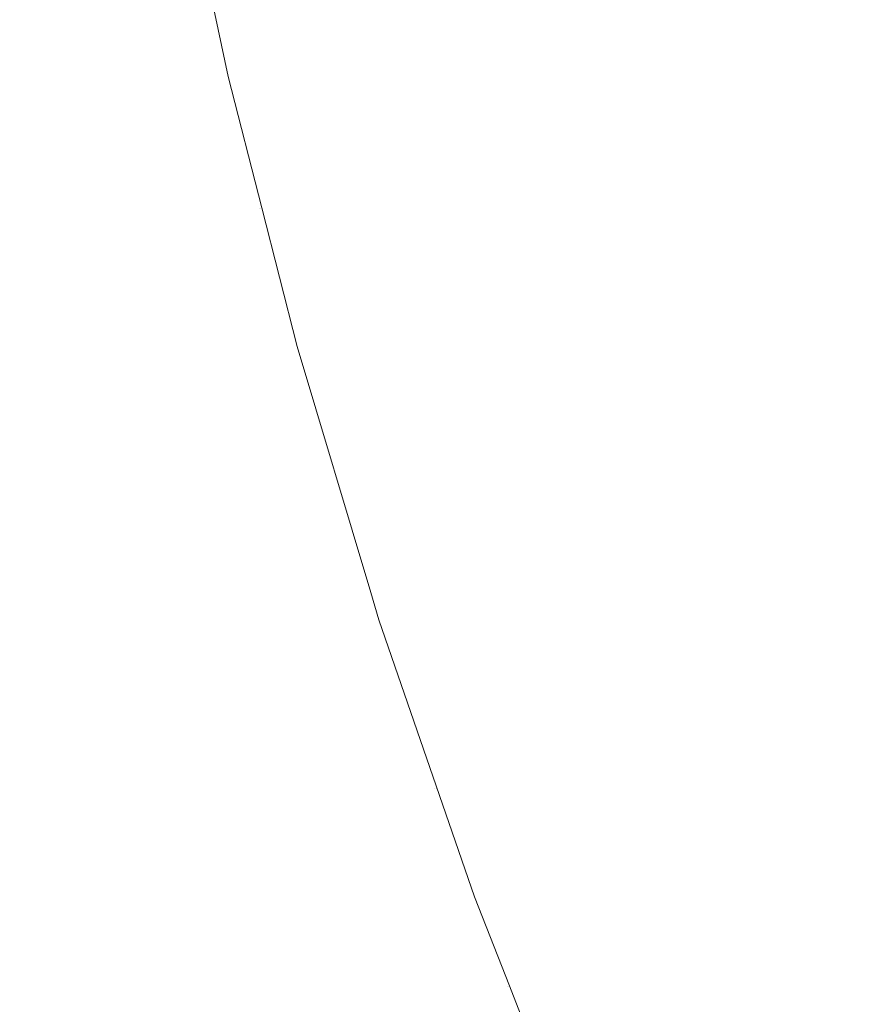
# Model space of a CAD drawing. Header units: centimetres. Extents: x -44.1 to 45.2, y 4.2 to 6.
# Tile 144 of 256: x -14.1029 to -14.087, y 4.6551 to 4.6735. Entities that reach past the tile are written whole.
import ezdxf

# ---------------------------------------------------------------- set-up
doc = ezdxf.new("R2010")
doc.units = ezdxf.units.CM
doc.header["$LTSCALE"] = 2.54
doc.layers.add('Lucido design-1', color=7, linetype='Continuous')

# ---------------------------------------------------------------- blocks, each defined once
blk = doc.blocks.new('Gruppo-4-1')
at = {"color": 7, "linetype": 'Continuous', "lineweight": 9}
blk.add_3dface([(-43.924707, 5.900089, -2312.32217), (-43.924707, 4.300089, -2312.32217), (45.040209, 4.300089, -2312.32217), (45.040209, 5.900089, -2312.32217)], dxfattribs=at)
for points, invisible_edges in [([(-14.102331, 4.676861, -2313.038998), (-14.101596, 4.673351, -2313.038998), (-14.102137, 4.673307, -2313.040809), (-14.102874, 4.676823, -2313.040809)], 15), ([(-14.10185, 4.676894, -2313.03721), (-14.101116, 4.673389, -2313.03721), (-14.101596, 4.673351, -2313.038998), (-14.102331, 4.676861, -2313.038998)], 15), ([(-14.10143, 4.676923, -2313.035444), (-14.100697, 4.673423, -2313.035444), (-14.101116, 4.673389, -2313.03721), (-14.10185, 4.676894, -2313.03721)], 15), ([(-14.101068, 4.676948, -2313.033702), (-14.100335, 4.673451, -2313.033702), (-14.100697, 4.673423, -2313.035444), (-14.10143, 4.676923, -2313.035444)], 15), ([(-14.10076, 4.67697, -2313.031982), (-14.100029, 4.673476, -2313.031982), (-14.100335, 4.673451, -2313.033702), (-14.101068, 4.676948, -2313.033702)], 15), ([(-14.100506, 4.676987, -2313.030287), (-14.099775, 4.673496, -2313.030287), (-14.100029, 4.673476, -2313.031982), (-14.10076, 4.67697, -2313.031982)], 15), ([(-14.100303, 4.677001, -2313.028615), (-14.099573, 4.673512, -2313.028615), (-14.099775, 4.673496, -2313.030287), (-14.100506, 4.676987, -2313.030287)], 15), ([(-14.100149, 4.677012, -2313.026967), (-14.099419, 4.673525, -2313.026967), (-14.099573, 4.673512, -2313.028615), (-14.100303, 4.677001, -2313.028615)], 15), ([(-14.100041, 4.67702, -2313.025344), (-14.099311, 4.673533, -2313.025344), (-14.099419, 4.673525, -2313.026967), (-14.100149, 4.677012, -2313.026967)], 15), ([(-14.099978, 4.677024, -2313.023745), (-14.099248, 4.673538, -2313.023745), (-14.099311, 4.673533, -2313.025344), (-14.100041, 4.67702, -2313.025344)], 15), ([(-14.099949, 4.677027, -2313.02217), (-14.098984, 4.672476, -2313.02217), (-14.099248, 4.673538, -2313.023745), (-14.099978, 4.677024, -2313.023745)], 14), ([(-14.099949, 4.677027, -2312.82217), (-14.098984, 4.672476, -2312.82217), (-14.098984, 4.672476, -2313.02217), (-14.099949, 4.677027, -2313.02217)], 10), ([(-14.099217, 4.673541, -2312.821063), (-14.098984, 4.672476, -2312.82217), (-14.099949, 4.677027, -2312.82217), (-14.099947, 4.677026, -2312.821063)], 13), ([(-14.103482, 4.676781, -2313.042641), (-14.102744, 4.673259, -2313.042641), (-14.103418, 4.673205, -2313.044493), (-14.104157, 4.676734, -2313.044493)], 15), ([(-14.102874, 4.676823, -2313.040809), (-14.102137, 4.673307, -2313.040809), (-14.102744, 4.673259, -2313.042641), (-14.103482, 4.676781, -2313.042641)], 15), ([(-14.088214, 4.670932, -2312.787674), (-14.089034, 4.674355, -2312.787674), (-14.087568, 4.674472, -2312.78536), (-14.086752, 4.671065, -2312.78536)], 15), ([(-14.086752, 4.671065, -2312.78536), (-14.087568, 4.674472, -2312.78536), (-14.085999, 4.674597, -2312.783058), (-14.085187, 4.671207, -2312.783058)], 15), ([(-14.088906, 4.670869, -2312.788833), (-14.089573, 4.670808, -2312.789995), (-14.090397, 4.674246, -2312.789995), (-14.089728, 4.674299, -2312.788833)], 15), ([(-14.089728, 4.674299, -2312.788833), (-14.089034, 4.674355, -2312.787674), (-14.088214, 4.670932, -2312.787674), (-14.088906, 4.670869, -2312.788833)], 15), ([(-14.091422, 4.670641, -2312.793488), (-14.091987, 4.670589, -2312.794654), (-14.092817, 4.674052, -2312.794654), (-14.09225, 4.674098, -2312.793488)], 15), ([(-14.09225, 4.674098, -2312.793488), (-14.091658, 4.674145, -2312.792323), (-14.090831, 4.670694, -2312.792323), (-14.091422, 4.670641, -2312.793488)], 15), ([(-14.090215, 4.67075, -2312.791158), (-14.090831, 4.670694, -2312.792323), (-14.091658, 4.674145, -2312.792323), (-14.09104, 4.674194, -2312.791158)], 15), ([(-14.09104, 4.674194, -2312.791158), (-14.090397, 4.674246, -2312.789995), (-14.089573, 4.670808, -2312.789995), (-14.090215, 4.67075, -2312.791158)], 15), ([(-14.093533, 4.670449, -2312.798154), (-14.093999, 4.670407, -2312.799319), (-14.094834, 4.673891, -2312.799319), (-14.094367, 4.673929, -2312.798154)], 15), ([(-14.094367, 4.673929, -2312.798154), (-14.093876, 4.673968, -2312.796987), (-14.093043, 4.670493, -2312.796987), (-14.093533, 4.670449, -2312.798154)], 15), ([(-14.092528, 4.67054, -2312.795821), (-14.093043, 4.670493, -2312.796987), (-14.093876, 4.673968, -2312.796987), (-14.093359, 4.674009, -2312.795821)], 15), ([(-14.093359, 4.674009, -2312.795821), (-14.092817, 4.674052, -2312.794654), (-14.091987, 4.670589, -2312.794654), (-14.092528, 4.67054, -2312.795821)], 15), ([(-14.09596, 4.670228, -2312.805134), (-14.09628, 4.670199, -2312.806291), (-14.097121, 4.673708, -2312.806291), (-14.0968, 4.673734, -2312.805134)], 15), ([(-14.0968, 4.673734, -2312.805134), (-14.096455, 4.673762, -2312.803974), (-14.095616, 4.67026, -2312.803974), (-14.09596, 4.670228, -2312.805134)], 15), ([(-14.095248, 4.670293, -2312.802812), (-14.095616, 4.67026, -2312.803974), (-14.096455, 4.673762, -2312.803974), (-14.096086, 4.673791, -2312.802812)], 15), ([(-14.096086, 4.673791, -2312.802812), (-14.095693, 4.673823, -2312.801649), (-14.094856, 4.670329, -2312.801649), (-14.095248, 4.670293, -2312.802812)], 15), ([(-14.09444, 4.670367, -2312.800485), (-14.094856, 4.670329, -2312.801649), (-14.095693, 4.673823, -2312.801649), (-14.095276, 4.673856, -2312.800485)], 15), ([(-14.095276, 4.673856, -2312.800485), (-14.094834, 4.673891, -2312.799319), (-14.093999, 4.670407, -2312.799319), (-14.09444, 4.670367, -2312.800485)], 15), ([(-14.099217, 4.673541, -2312.821063), (-14.099186, 4.673543, -2312.81995), (-14.09834, 4.670012, -2312.81995), (-14.098371, 4.67001, -2312.821063)], 15), ([(-14.098984, 4.672476, -2312.82217), (-14.099217, 4.673541, -2312.821063), (-14.098371, 4.67001, -2312.821063)], 11), ([(-14.098289, 4.670017, -2312.818833), (-14.09834, 4.670012, -2312.81995), (-14.099186, 4.673543, -2312.81995), (-14.099135, 4.673547, -2312.818833)], 15), ([(-14.099135, 4.673547, -2312.818833), (-14.099062, 4.673553, -2312.817712), (-14.098216, 4.670024, -2312.817712), (-14.098289, 4.670017, -2312.818833)], 15), ([(-14.098123, 4.670032, -2312.816586), (-14.098216, 4.670024, -2312.817712), (-14.099062, 4.673553, -2312.817712), (-14.098968, 4.673561, -2312.816586)], 15), ([(-14.098968, 4.673561, -2312.816586), (-14.098853, 4.67357, -2312.815456), (-14.098007, 4.670043, -2312.815456), (-14.098123, 4.670032, -2312.816586)], 15), ([(-14.09787, 4.670055, -2312.814322), (-14.098007, 4.670043, -2312.815456), (-14.098853, 4.67357, -2312.815456), (-14.098715, 4.673581, -2312.814322)], 15), ([(-14.098715, 4.673581, -2312.814322), (-14.098556, 4.673594, -2312.813185), (-14.097711, 4.670069, -2312.813185), (-14.09787, 4.670055, -2312.814322)], 15), ([(-14.09753, 4.670086, -2312.812043), (-14.097711, 4.670069, -2312.813185), (-14.098556, 4.673594, -2312.813185), (-14.098374, 4.673608, -2312.812043)], 15), ([(-14.098374, 4.673608, -2312.812043), (-14.098169, 4.673625, -2312.810899), (-14.097326, 4.670104, -2312.810899), (-14.09753, 4.670086, -2312.812043)], 15), ([(-14.097099, 4.670125, -2312.809751), (-14.097326, 4.670104, -2312.810899), (-14.098169, 4.673625, -2312.810899), (-14.097942, 4.673643, -2312.809751)], 15), ([(-14.097942, 4.673643, -2312.809751), (-14.097691, 4.673663, -2312.8086), (-14.096849, 4.670148, -2312.8086), (-14.097099, 4.670125, -2312.809751)], 15), ([(-14.096576, 4.670173, -2312.807447), (-14.096849, 4.670148, -2312.8086), (-14.097691, 4.673663, -2312.8086), (-14.097418, 4.673685, -2312.807447)], 15), ([(-14.097418, 4.673685, -2312.807447), (-14.097121, 4.673708, -2312.806291), (-14.09628, 4.670199, -2312.806291), (-14.096576, 4.670173, -2312.807447)], 15), ([(-14.100743, 4.669794, -2313.038998), (-14.101596, 4.673351, -2313.038998), (-14.101116, 4.673389, -2313.03721), (-14.100265, 4.669838, -2313.03721)], 15), ([(-14.100265, 4.669838, -2313.03721), (-14.101116, 4.673389, -2313.03721), (-14.100697, 4.673423, -2313.035444), (-14.099847, 4.669876, -2313.035444)], 15), ([(-14.099847, 4.669876, -2313.035444), (-14.100697, 4.673423, -2313.035444), (-14.100335, 4.673451, -2313.033702), (-14.099486, 4.669908, -2313.033702)], 15), ([(-14.099486, 4.669908, -2313.033702), (-14.100335, 4.673451, -2313.033702), (-14.100029, 4.673476, -2313.031982), (-14.09918, 4.669936, -2313.031982)], 15), ([(-14.09918, 4.669936, -2313.031982), (-14.100029, 4.673476, -2313.031982), (-14.099775, 4.673496, -2313.030287), (-14.098928, 4.669959, -2313.030287)], 15), ([(-14.098928, 4.669959, -2313.030287), (-14.099775, 4.673496, -2313.030287), (-14.099573, 4.673512, -2313.028615), (-14.098726, 4.669977, -2313.028615)], 15), ([(-14.098726, 4.669977, -2313.028615), (-14.099573, 4.673512, -2313.028615), (-14.099419, 4.673525, -2313.026967), (-14.098572, 4.669991, -2313.026967)], 15), ([(-14.098572, 4.669991, -2313.026967), (-14.099419, 4.673525, -2313.026967), (-14.099311, 4.673533, -2313.025344), (-14.098465, 4.670001, -2313.025344)], 15), ([(-14.098465, 4.670001, -2313.025344), (-14.099311, 4.673533, -2313.025344), (-14.099248, 4.673538, -2313.023745), (-14.098402, 4.670007, -2313.023745)], 15), ([(-14.098402, 4.670007, -2313.023745), (-14.099248, 4.673538, -2313.023745), (-14.098984, 4.672476, -2313.02217)], 11), ([(-14.103303, 4.669562, -2313.046366), (-14.104162, 4.673146, -2313.046366), (-14.103418, 4.673205, -2313.044493), (-14.102561, 4.669629, -2313.044493)], 15), ([(-14.102561, 4.669629, -2313.044493), (-14.103418, 4.673205, -2313.044493), (-14.102744, 4.673259, -2313.042641), (-14.101889, 4.66969, -2313.042641)], 15), ([(-14.101889, 4.66969, -2313.042641), (-14.102744, 4.673259, -2313.042641), (-14.102137, 4.673307, -2313.040809), (-14.101284, 4.669745, -2313.040809)], 15), ([(-14.101284, 4.669745, -2313.040809), (-14.102137, 4.673307, -2313.040809), (-14.101596, 4.673351, -2313.038998), (-14.100743, 4.669794, -2313.038998)], 15), ([(-14.098984, 4.672476, -2313.02217), (-14.098355, 4.670015, -2313.02217), (-14.098402, 4.670007, -2313.023745)], 10), ([(-14.098355, 4.670015, -2313.02217), (-14.098984, 4.672476, -2313.02217), (-14.098984, 4.672476, -2312.82217), (-14.098355, 4.670015, -2312.82217)], 10), ([(-14.098371, 4.67001, -2312.821063), (-14.098355, 4.670015, -2312.82217), (-14.098984, 4.672476, -2312.82217)], 9), ([(-14.086752, 4.671065, -2312.78536), (-14.085818, 4.667614, -2312.78536), (-14.087276, 4.667465, -2312.787674), (-14.088214, 4.670932, -2312.787674)], 15), ([(-14.090215, 4.67075, -2312.791158), (-14.089573, 4.670808, -2312.789995), (-14.088632, 4.667327, -2312.789995), (-14.089272, 4.667262, -2312.791158)], 15), ([(-14.087967, 4.667395, -2312.788833), (-14.088632, 4.667327, -2312.789995), (-14.089573, 4.670808, -2312.789995), (-14.088906, 4.670869, -2312.788833)], 15), ([(-14.088906, 4.670869, -2312.788833), (-14.088214, 4.670932, -2312.787674), (-14.087276, 4.667465, -2312.787674), (-14.087967, 4.667395, -2312.788833)], 15), ([(-14.092528, 4.67054, -2312.795821), (-14.091987, 4.670589, -2312.794654), (-14.091039, 4.667082, -2312.794654), (-14.091578, 4.667027, -2312.795821)], 15), ([(-14.090475, 4.667139, -2312.793488), (-14.091039, 4.667082, -2312.794654), (-14.091987, 4.670589, -2312.794654), (-14.091422, 4.670641, -2312.793488)], 15), ([(-14.091422, 4.670641, -2312.793488), (-14.090831, 4.670694, -2312.792323), (-14.089886, 4.667199, -2312.792323), (-14.090475, 4.667139, -2312.793488)], 15), ([(-14.089272, 4.667262, -2312.791158), (-14.089886, 4.667199, -2312.792323), (-14.090831, 4.670694, -2312.792323), (-14.090215, 4.67075, -2312.791158)], 15), ([(-14.09444, 4.670367, -2312.800485), (-14.093999, 4.670407, -2312.799319), (-14.093044, 4.666877, -2312.799319), (-14.093484, 4.666833, -2312.800485)], 15), ([(-14.09258, 4.666925, -2312.798154), (-14.093044, 4.666877, -2312.799319), (-14.093999, 4.670407, -2312.799319), (-14.093533, 4.670449, -2312.798154)], 15), ([(-14.093533, 4.670449, -2312.798154), (-14.093043, 4.670493, -2312.796987), (-14.092091, 4.666974, -2312.796987), (-14.09258, 4.666925, -2312.798154)], 15), ([(-14.091578, 4.667027, -2312.795821), (-14.092091, 4.666974, -2312.796987), (-14.093043, 4.670493, -2312.796987), (-14.092528, 4.67054, -2312.795821)], 15), ([(-14.095, 4.666678, -2312.805134), (-14.095319, 4.666646, -2312.806291), (-14.09628, 4.670199, -2312.806291), (-14.09596, 4.670228, -2312.805134)], 15), ([(-14.09596, 4.670228, -2312.805134), (-14.095616, 4.67026, -2312.803974), (-14.094657, 4.666713, -2312.803974), (-14.095, 4.666678, -2312.805134)], 15), ([(-14.09429, 4.66675, -2312.802812), (-14.094657, 4.666713, -2312.803974), (-14.095616, 4.67026, -2312.803974), (-14.095248, 4.670293, -2312.802812)], 15), ([(-14.095248, 4.670293, -2312.802812), (-14.094856, 4.670329, -2312.801649), (-14.093899, 4.66679, -2312.801649), (-14.09429, 4.66675, -2312.802812)], 15), ([(-14.093484, 4.666833, -2312.800485), (-14.093899, 4.66679, -2312.801649), (-14.094856, 4.670329, -2312.801649), (-14.09444, 4.670367, -2312.800485)], 15), ([(-14.098123, 4.670032, -2312.816586), (-14.098007, 4.670043, -2312.815456), (-14.097041, 4.66647, -2312.815456), (-14.097156, 4.666458, -2312.816586)], 15), ([(-14.096905, 4.666484, -2312.814322), (-14.097041, 4.66647, -2312.815456), (-14.098007, 4.670043, -2312.815456), (-14.09787, 4.670055, -2312.814322)], 15), ([(-14.09787, 4.670055, -2312.814322), (-14.097711, 4.670069, -2312.813185), (-14.096746, 4.6665, -2312.813185), (-14.096905, 4.666484, -2312.814322)], 15), ([(-14.096565, 4.666519, -2312.812043), (-14.096746, 4.6665, -2312.813185), (-14.097711, 4.670069, -2312.813185), (-14.09753, 4.670086, -2312.812043)], 15), ([(-14.09753, 4.670086, -2312.812043), (-14.097326, 4.670104, -2312.810899), (-14.096362, 4.666539, -2312.810899), (-14.096565, 4.666519, -2312.812043)], 15), ([(-14.096135, 4.666562, -2312.809751), (-14.096362, 4.666539, -2312.810899), (-14.097326, 4.670104, -2312.810899), (-14.097099, 4.670125, -2312.809751)], 15), ([(-14.097099, 4.670125, -2312.809751), (-14.096849, 4.670148, -2312.8086), (-14.095886, 4.666588, -2312.8086), (-14.096135, 4.666562, -2312.809751)], 15), ([(-14.095614, 4.666615, -2312.807447), (-14.095886, 4.666588, -2312.8086), (-14.096849, 4.670148, -2312.8086), (-14.096576, 4.670173, -2312.807447)], 15), ([(-14.096576, 4.670173, -2312.807447), (-14.09628, 4.670199, -2312.806291), (-14.095319, 4.666646, -2312.806291), (-14.095614, 4.666615, -2312.807447)], 15), ([(-14.099847, 4.669876, -2313.035444), (-14.098875, 4.666283, -2313.035444), (-14.099293, 4.666241, -2313.03721), (-14.100265, 4.669838, -2313.03721)], 15), ([(-14.099486, 4.669908, -2313.033702), (-14.098516, 4.66632, -2313.033702), (-14.098875, 4.666283, -2313.035444), (-14.099847, 4.669876, -2313.035444)], 15), ([(-14.09918, 4.669936, -2313.031982), (-14.098211, 4.666351, -2313.031982), (-14.098516, 4.66632, -2313.033702), (-14.099486, 4.669908, -2313.033702)], 15), ([(-14.098928, 4.669959, -2313.030287), (-14.097959, 4.666377, -2313.030287), (-14.098211, 4.666351, -2313.031982), (-14.09918, 4.669936, -2313.031982)], 15), ([(-14.098726, 4.669977, -2313.028615), (-14.097757, 4.666397, -2313.028615), (-14.097959, 4.666377, -2313.030287), (-14.098928, 4.669959, -2313.030287)], 15), ([(-14.098572, 4.669991, -2313.026967), (-14.097604, 4.666413, -2313.026967), (-14.097757, 4.666397, -2313.028615), (-14.098726, 4.669977, -2313.028615)], 15), ([(-14.098465, 4.670001, -2313.025344), (-14.097497, 4.666424, -2313.025344), (-14.097604, 4.666413, -2313.026967), (-14.098572, 4.669991, -2313.026967)], 15), ([(-14.098402, 4.670007, -2313.023745), (-14.097434, 4.66643, -2313.023745), (-14.097497, 4.666424, -2313.025344), (-14.098465, 4.670001, -2313.025344)], 15), ([(-14.098402, 4.670007, -2313.023745), (-14.098355, 4.670015, -2313.02217), (-14.097693, 4.667422, -2313.02217)], 9), ([(-14.097693, 4.667422, -2313.02217), (-14.097434, 4.66643, -2313.023745), (-14.098402, 4.670007, -2313.023745)], 11), ([(-14.097693, 4.667422, -2312.82217), (-14.098355, 4.670015, -2312.82217), (-14.098371, 4.67001, -2312.821063)], 10), ([(-14.098371, 4.67001, -2312.821063), (-14.09834, 4.670012, -2312.81995), (-14.097373, 4.666436, -2312.81995), (-14.097404, 4.666433, -2312.821063)], 15), ([(-14.098371, 4.67001, -2312.821063), (-14.097404, 4.666433, -2312.821063), (-14.097693, 4.667422, -2312.82217)], 11), ([(-14.098355, 4.670015, -2312.82217), (-14.097693, 4.667422, -2312.82217), (-14.097693, 4.667422, -2313.02217), (-14.098355, 4.670015, -2313.02217)], 10), ([(-14.097322, 4.666441, -2312.818833), (-14.097373, 4.666436, -2312.81995), (-14.09834, 4.670012, -2312.81995), (-14.098289, 4.670017, -2312.818833)], 15), ([(-14.098289, 4.670017, -2312.818833), (-14.098216, 4.670024, -2312.817712), (-14.09725, 4.666449, -2312.817712), (-14.097322, 4.666441, -2312.818833)], 15), ([(-14.097156, 4.666458, -2312.816586), (-14.09725, 4.666449, -2312.817712), (-14.098216, 4.670024, -2312.817712), (-14.098123, 4.670032, -2312.816586)], 15), ([(-14.101889, 4.66969, -2313.042641), (-14.100911, 4.666076, -2313.042641), (-14.101582, 4.666007, -2313.044493), (-14.102561, 4.669629, -2313.044493)], 15), ([(-14.101284, 4.669745, -2313.040809), (-14.100308, 4.666137, -2313.040809), (-14.100911, 4.666076, -2313.042641), (-14.101889, 4.66969, -2313.042641)], 15), ([(-14.100743, 4.669794, -2313.038998), (-14.099769, 4.666192, -2313.038998), (-14.100308, 4.666137, -2313.040809), (-14.101284, 4.669745, -2313.040809)], 15), ([(-14.100265, 4.669838, -2313.03721), (-14.099293, 4.666241, -2313.03721), (-14.099769, 4.666192, -2313.038998), (-14.100743, 4.669794, -2313.038998)], 15), ([(-14.103303, 4.669562, -2313.046366), (-14.102321, 4.665932, -2313.046366), (-14.103133, 4.665849, -2313.048259), (-14.104117, 4.669488, -2313.048259)], 15), ([(-14.102561, 4.669629, -2313.044493), (-14.101582, 4.666007, -2313.044493), (-14.102321, 4.665932, -2313.046366), (-14.103303, 4.669562, -2313.046366)], 15), ([(-14.087967, 4.667395, -2312.788833), (-14.087276, 4.667465, -2312.787674), (-14.086217, 4.663955, -2312.787674), (-14.086905, 4.663878, -2312.788833)], 15), ([(-14.085503, 4.664036, -2312.786516), (-14.086217, 4.663955, -2312.787674), (-14.087276, 4.667465, -2312.787674), (-14.085818, 4.667614, -2312.78536)], 15), ([(-14.096341, 4.662809, -2313.023745), (-14.097434, 4.66643, -2313.023745), (-14.097693, 4.667422, -2313.02217), (-14.096311, 4.662814, -2313.02217)], 11), ([(-14.096311, 4.662814, -2313.02217), (-14.097693, 4.667422, -2313.02217), (-14.097693, 4.667422, -2312.82217), (-14.096311, 4.662814, -2312.82217)], 10), ([(-14.096311, 4.662812, -2312.821063), (-14.096311, 4.662814, -2312.82217), (-14.097693, 4.667422, -2312.82217), (-14.097404, 4.666433, -2312.821063)], 13), ([(-14.089272, 4.667262, -2312.791158), (-14.088632, 4.667327, -2312.789995), (-14.087568, 4.663802, -2312.789995), (-14.088205, 4.66373, -2312.791158)], 15), ([(-14.086905, 4.663878, -2312.788833), (-14.087568, 4.663802, -2312.789995), (-14.088632, 4.667327, -2312.789995), (-14.087967, 4.667395, -2312.788833)], 15), ([(-14.089405, 4.663594, -2312.793488), (-14.089967, 4.663531, -2312.794654), (-14.091039, 4.667082, -2312.794654), (-14.090475, 4.667139, -2312.793488)], 15), ([(-14.090475, 4.667139, -2312.793488), (-14.089886, 4.667199, -2312.792323), (-14.088818, 4.663661, -2312.792323), (-14.089405, 4.663594, -2312.793488)], 15), ([(-14.088205, 4.66373, -2312.791158), (-14.088818, 4.663661, -2312.792323), (-14.089886, 4.667199, -2312.792323), (-14.089272, 4.667262, -2312.791158)], 15), ([(-14.091503, 4.663357, -2312.798154), (-14.091966, 4.663304, -2312.799319), (-14.093044, 4.666877, -2312.799319), (-14.09258, 4.666925, -2312.798154)], 15), ([(-14.09258, 4.666925, -2312.798154), (-14.092091, 4.666974, -2312.796987), (-14.091016, 4.663412, -2312.796987), (-14.091503, 4.663357, -2312.798154)], 15), ([(-14.090504, 4.66347, -2312.795821), (-14.091016, 4.663412, -2312.796987), (-14.092091, 4.666974, -2312.796987), (-14.091578, 4.667027, -2312.795821)], 15), ([(-14.091578, 4.667027, -2312.795821), (-14.091039, 4.667082, -2312.794654), (-14.089967, 4.663531, -2312.794654), (-14.090504, 4.66347, -2312.795821)], 15), ([(-14.093207, 4.663164, -2312.802812), (-14.093573, 4.663123, -2312.803974), (-14.094657, 4.666713, -2312.803974), (-14.09429, 4.66675, -2312.802812)], 15), ([(-14.09429, 4.66675, -2312.802812), (-14.093899, 4.66679, -2312.801649), (-14.092818, 4.663208, -2312.801649), (-14.093207, 4.663164, -2312.802812)], 15), ([(-14.092404, 4.663255, -2312.800485), (-14.092818, 4.663208, -2312.801649), (-14.093899, 4.66679, -2312.801649), (-14.093484, 4.666833, -2312.800485)], 15), ([(-14.093484, 4.666833, -2312.800485), (-14.093044, 4.666877, -2312.799319), (-14.091966, 4.663304, -2312.799319), (-14.092404, 4.663255, -2312.800485)], 15), ([(-14.096565, 4.666519, -2312.812043), (-14.096362, 4.666539, -2312.810899), (-14.095272, 4.66293, -2312.810899), (-14.095475, 4.662907, -2312.812043)], 15), ([(-14.095047, 4.662956, -2312.809751), (-14.095272, 4.66293, -2312.810899), (-14.096362, 4.666539, -2312.810899), (-14.096135, 4.666562, -2312.809751)], 15), ([(-14.096135, 4.666562, -2312.809751), (-14.095886, 4.666588, -2312.8086), (-14.094798, 4.662984, -2312.8086), (-14.095047, 4.662956, -2312.809751)], 15), ([(-14.094527, 4.663014, -2312.807447), (-14.094798, 4.662984, -2312.8086), (-14.095886, 4.666588, -2312.8086), (-14.095614, 4.666615, -2312.807447)], 15), ([(-14.095614, 4.666615, -2312.807447), (-14.095319, 4.666646, -2312.806291), (-14.094232, 4.663048, -2312.806291), (-14.094527, 4.663014, -2312.807447)], 15), ([(-14.093914, 4.663084, -2312.805134), (-14.094232, 4.663048, -2312.806291), (-14.095319, 4.666646, -2312.806291), (-14.095, 4.666678, -2312.805134)], 15), ([(-14.095, 4.666678, -2312.805134), (-14.094657, 4.666713, -2312.803974), (-14.093573, 4.663123, -2312.803974), (-14.093914, 4.663084, -2312.805134)], 15), ([(-14.097419, 4.662687, -2313.033702), (-14.098516, 4.66632, -2313.033702), (-14.098211, 4.666351, -2313.031982), (-14.097115, 4.662721, -2313.031982)], 15), ([(-14.097115, 4.662721, -2313.031982), (-14.098211, 4.666351, -2313.031982), (-14.097959, 4.666377, -2313.030287), (-14.096864, 4.66275, -2313.030287)], 15), ([(-14.096864, 4.66275, -2313.030287), (-14.097959, 4.666377, -2313.030287), (-14.097757, 4.666397, -2313.028615), (-14.096663, 4.662773, -2313.028615)], 15), ([(-14.096663, 4.662773, -2313.028615), (-14.097757, 4.666397, -2313.028615), (-14.097604, 4.666413, -2313.026967), (-14.09651, 4.66279, -2313.026967)], 15), ([(-14.09651, 4.66279, -2313.026967), (-14.097604, 4.666413, -2313.026967), (-14.097497, 4.666424, -2313.025344), (-14.096404, 4.662802, -2313.025344)], 15), ([(-14.096404, 4.662802, -2313.025344), (-14.097497, 4.666424, -2313.025344), (-14.097434, 4.66643, -2313.023745), (-14.096341, 4.662809, -2313.023745)], 15), ([(-14.097404, 4.666433, -2312.821063), (-14.097373, 4.666436, -2312.81995), (-14.09628, 4.662816, -2312.81995), (-14.096311, 4.662812, -2312.821063)], 15), ([(-14.096229, 4.662822, -2312.818833), (-14.09628, 4.662816, -2312.81995), (-14.097373, 4.666436, -2312.81995), (-14.097322, 4.666441, -2312.818833)], 15), ([(-14.097322, 4.666441, -2312.818833), (-14.09725, 4.666449, -2312.817712), (-14.096157, 4.66283, -2312.817712), (-14.096229, 4.662822, -2312.818833)], 15), ([(-14.096064, 4.66284, -2312.816586), (-14.096157, 4.66283, -2312.817712), (-14.09725, 4.666449, -2312.817712), (-14.097156, 4.666458, -2312.816586)], 15), ([(-14.097156, 4.666458, -2312.816586), (-14.097041, 4.66647, -2312.815456), (-14.095949, 4.662853, -2312.815456), (-14.096064, 4.66284, -2312.816586)], 15), ([(-14.095813, 4.662869, -2312.814322), (-14.095949, 4.662853, -2312.815456), (-14.097041, 4.66647, -2312.815456), (-14.096905, 4.666484, -2312.814322)], 15), ([(-14.096905, 4.666484, -2312.814322), (-14.096746, 4.6665, -2312.813185), (-14.095655, 4.662887, -2312.813185), (-14.095813, 4.662869, -2312.814322)], 15), ([(-14.095475, 4.662907, -2312.812043), (-14.095655, 4.662887, -2312.813185), (-14.096746, 4.6665, -2312.813185), (-14.096565, 4.666519, -2312.812043)], 15), ([(-14.099205, 4.662485, -2313.040809), (-14.100308, 4.666137, -2313.040809), (-14.099769, 4.666192, -2313.038998), (-14.098668, 4.662546, -2313.038998)], 15), ([(-14.098668, 4.662546, -2313.038998), (-14.099769, 4.666192, -2313.038998), (-14.099293, 4.666241, -2313.03721), (-14.098193, 4.662599, -2313.03721)], 15), ([(-14.098193, 4.662599, -2313.03721), (-14.099293, 4.666241, -2313.03721), (-14.098875, 4.666283, -2313.035444), (-14.097777, 4.662646, -2313.035444)], 15), ([(-14.097777, 4.662646, -2313.035444), (-14.098875, 4.666283, -2313.035444), (-14.098516, 4.66632, -2313.033702), (-14.097419, 4.662687, -2313.033702)], 15), ([(-14.101212, 4.662257, -2313.046366), (-14.102321, 4.665932, -2313.046366), (-14.101582, 4.666007, -2313.044493), (-14.100475, 4.662341, -2313.044493)], 15), ([(-14.100475, 4.662341, -2313.044493), (-14.101582, 4.666007, -2313.044493), (-14.100911, 4.666076, -2313.042641), (-14.099807, 4.662417, -2313.042641)], 15), ([(-14.099807, 4.662417, -2313.042641), (-14.100911, 4.666076, -2313.042641), (-14.100308, 4.666137, -2313.040809), (-14.099205, 4.662485, -2313.040809)], 15), ([(-14.102905, 4.662066, -2313.05017), (-14.10402, 4.665759, -2313.05017), (-14.103133, 4.665849, -2313.048259), (-14.102021, 4.662166, -2313.048259)], 15), ([(-14.102021, 4.662166, -2313.048259), (-14.103133, 4.665849, -2313.048259), (-14.102321, 4.665932, -2313.046366), (-14.101212, 4.662257, -2313.046366)], 15), ([(-14.088205, 4.66373, -2312.791158), (-14.087568, 4.663802, -2312.789995), (-14.086376, 4.660236, -2312.789995), (-14.087012, 4.660157, -2312.791158)], 15), ([(-14.085716, 4.660318, -2312.788833), (-14.086376, 4.660236, -2312.789995), (-14.087568, 4.663802, -2312.789995), (-14.086905, 4.663878, -2312.788833)], 15), ([(-14.088207, 4.660008, -2312.793488), (-14.088766, 4.659938, -2312.794654), (-14.089967, 4.663531, -2312.794654), (-14.089405, 4.663594, -2312.793488)], 15), ([(-14.089405, 4.663594, -2312.793488), (-14.088818, 4.663661, -2312.792323), (-14.087622, 4.660081, -2312.792323), (-14.088207, 4.660008, -2312.793488)], 15), ([(-14.087012, 4.660157, -2312.791158), (-14.087622, 4.660081, -2312.792323), (-14.088818, 4.663661, -2312.792323), (-14.088205, 4.66373, -2312.791158)], 15), ([(-14.091503, 4.663357, -2312.798154), (-14.091016, 4.663412, -2312.796987), (-14.089812, 4.659807, -2312.796987), (-14.090297, 4.659747, -2312.798154)], 15), ([(-14.089301, 4.659871, -2312.795821), (-14.089812, 4.659807, -2312.796987), (-14.091016, 4.663412, -2312.796987), (-14.090504, 4.66347, -2312.795821)], 15), ([(-14.090504, 4.66347, -2312.795821), (-14.089967, 4.663531, -2312.794654), (-14.088766, 4.659938, -2312.794654), (-14.089301, 4.659871, -2312.795821)], 15), ([(-14.091194, 4.659635, -2312.800485), (-14.091607, 4.659583, -2312.801649), (-14.092818, 4.663208, -2312.801649), (-14.092404, 4.663255, -2312.800485)], 15), ([(-14.092404, 4.663255, -2312.800485), (-14.091966, 4.663304, -2312.799319), (-14.090758, 4.659689, -2312.799319), (-14.091194, 4.659635, -2312.800485)], 15), ([(-14.090297, 4.659747, -2312.798154), (-14.090758, 4.659689, -2312.799319), (-14.091966, 4.663304, -2312.799319), (-14.091503, 4.663357, -2312.798154)], 15), ([(-14.094527, 4.663014, -2312.807447), (-14.094232, 4.663048, -2312.806291), (-14.093016, 4.659407, -2312.806291), (-14.09331, 4.659371, -2312.807447)], 15), ([(-14.092699, 4.659447, -2312.805134), (-14.093016, 4.659407, -2312.806291), (-14.094232, 4.663048, -2312.806291), (-14.093914, 4.663084, -2312.805134)], 15), ([(-14.093914, 4.663084, -2312.805134), (-14.093573, 4.663123, -2312.803974), (-14.092359, 4.659489, -2312.803974), (-14.092699, 4.659447, -2312.805134)], 15), ([(-14.091995, 4.659535, -2312.802812), (-14.092359, 4.659489, -2312.803974), (-14.093573, 4.663123, -2312.803974), (-14.093207, 4.663164, -2312.802812)], 15), ([(-14.093207, 4.663164, -2312.802812), (-14.092818, 4.663208, -2312.801649), (-14.091607, 4.659583, -2312.801649), (-14.091995, 4.659535, -2312.802812)], 15), ([(-14.096064, 4.66284, -2312.816586), (-14.095949, 4.662853, -2312.815456), (-14.094727, 4.659194, -2312.815456), (-14.094841, 4.659179, -2312.816586)], 15), ([(-14.094591, 4.659211, -2312.814322), (-14.094727, 4.659194, -2312.815456), (-14.095949, 4.662853, -2312.815456), (-14.095813, 4.662869, -2312.814322)], 15), ([(-14.095813, 4.662869, -2312.814322), (-14.095655, 4.662887, -2312.813185), (-14.094433, 4.65923, -2312.813185), (-14.094591, 4.659211, -2312.814322)], 15), ([(-14.094254, 4.659253, -2312.812043), (-14.094433, 4.65923, -2312.813185), (-14.095655, 4.662887, -2312.813185), (-14.095475, 4.662907, -2312.812043)], 15), ([(-14.095475, 4.662907, -2312.812043), (-14.095272, 4.66293, -2312.810899), (-14.094052, 4.659278, -2312.810899), (-14.094254, 4.659253, -2312.812043)], 15), ([(-14.093827, 4.659306, -2312.809751), (-14.094052, 4.659278, -2312.810899), (-14.095272, 4.66293, -2312.810899), (-14.095047, 4.662956, -2312.809751)], 15), ([(-14.095047, 4.662956, -2312.809751), (-14.094798, 4.662984, -2312.8086), (-14.09358, 4.659337, -2312.8086), (-14.093827, 4.659306, -2312.809751)], 15), ([(-14.09331, 4.659371, -2312.807447), (-14.09358, 4.659337, -2312.8086), (-14.094798, 4.662984, -2312.8086), (-14.094527, 4.663014, -2312.807447)], 15), ([(-14.097419, 4.662687, -2313.033702), (-14.096191, 4.659011, -2313.033702), (-14.096548, 4.658966, -2313.035444), (-14.097777, 4.662646, -2313.035444)], 15), ([(-14.097115, 4.662721, -2313.031982), (-14.095888, 4.659049, -2313.031982), (-14.096191, 4.659011, -2313.033702), (-14.097419, 4.662687, -2313.033702)], 15), ([(-14.096864, 4.66275, -2313.030287), (-14.095638, 4.65908, -2313.030287), (-14.095888, 4.659049, -2313.031982), (-14.097115, 4.662721, -2313.031982)], 15), ([(-14.096663, 4.662773, -2313.028615), (-14.095438, 4.659105, -2313.028615), (-14.095638, 4.65908, -2313.030287), (-14.096864, 4.66275, -2313.030287)], 15), ([(-14.09651, 4.66279, -2313.026967), (-14.095286, 4.659124, -2313.026967), (-14.095438, 4.659105, -2313.028615), (-14.096663, 4.662773, -2313.028615)], 15), ([(-14.096404, 4.662802, -2313.025344), (-14.095179, 4.659137, -2313.025344), (-14.095286, 4.659124, -2313.026967), (-14.09651, 4.66279, -2313.026967)], 15), ([(-14.096341, 4.662809, -2313.023745), (-14.095117, 4.659145, -2313.023745), (-14.095179, 4.659137, -2313.025344), (-14.096404, 4.662802, -2313.025344)], 15), ([(-14.096341, 4.662809, -2313.023745), (-14.096311, 4.662814, -2313.02217), (-14.096159, 4.662304, -2313.02217)], 9), ([(-14.095117, 4.659145, -2313.023745), (-14.096341, 4.662809, -2313.023745), (-14.096159, 4.662304, -2313.02217)], 11), ([(-14.096311, 4.662812, -2312.821063), (-14.09628, 4.662816, -2312.81995), (-14.095056, 4.659153, -2312.81995), (-14.095087, 4.659149, -2312.821063)], 15), ([(-14.096311, 4.662814, -2312.82217), (-14.096159, 4.662304, -2312.82217), (-14.096159, 4.662304, -2313.02217), (-14.096311, 4.662814, -2313.02217)], 10), ([(-14.096159, 4.662304, -2312.82217), (-14.096311, 4.662814, -2312.82217), (-14.096311, 4.662812, -2312.821063)], 10), ([(-14.096159, 4.662304, -2312.82217), (-14.096311, 4.662812, -2312.821063), (-14.095087, 4.659149, -2312.821063)], 11), ([(-14.095005, 4.659159, -2312.818833), (-14.095056, 4.659153, -2312.81995), (-14.09628, 4.662816, -2312.81995), (-14.096229, 4.662822, -2312.818833)], 15), ([(-14.096229, 4.662822, -2312.818833), (-14.096157, 4.66283, -2312.817712), (-14.094934, 4.659168, -2312.817712), (-14.095005, 4.659159, -2312.818833)], 15), ([(-14.094841, 4.659179, -2312.816586), (-14.094934, 4.659168, -2312.817712), (-14.096157, 4.66283, -2312.817712), (-14.096064, 4.66284, -2312.816586)], 15), ([(-14.099205, 4.662485, -2313.040809), (-14.097971, 4.658789, -2313.040809), (-14.09857, 4.658714, -2313.042641), (-14.099807, 4.662417, -2313.042641)], 15), ([(-14.098668, 4.662546, -2313.038998), (-14.097436, 4.658856, -2313.038998), (-14.097971, 4.658789, -2313.040809), (-14.099205, 4.662485, -2313.040809)], 15), ([(-14.098193, 4.662599, -2313.03721), (-14.096962, 4.658915, -2313.03721), (-14.097436, 4.658856, -2313.038998), (-14.098668, 4.662546, -2313.038998)], 15), ([(-14.097777, 4.662646, -2313.035444), (-14.096548, 4.658966, -2313.035444), (-14.096962, 4.658915, -2313.03721), (-14.098193, 4.662599, -2313.03721)], 15), ([(-14.100475, 4.662341, -2313.044493), (-14.099235, 4.658631, -2313.044493), (-14.09997, 4.658539, -2313.046366), (-14.101212, 4.662257, -2313.046366)], 15), ([(-14.099807, 4.662417, -2313.042641), (-14.09857, 4.658714, -2313.042641), (-14.099235, 4.658631, -2313.044493), (-14.100475, 4.662341, -2313.044493)], 15), ([(-14.096159, 4.662304, -2313.02217), (-14.094366, 4.657115, -2313.02217), (-14.095117, 4.659145, -2313.023745)], 10), ([(-14.096159, 4.662304, -2313.02217), (-14.096159, 4.662304, -2312.82217), (-14.094366, 4.657115, -2312.82217), (-14.094366, 4.657115, -2313.02217)], 5), ([(-14.095087, 4.659149, -2312.821063), (-14.094366, 4.657115, -2312.82217), (-14.096159, 4.662304, -2312.82217)], 9), ([(-14.102021, 4.662166, -2313.048259), (-14.100776, 4.658439, -2313.048259), (-14.101657, 4.658329, -2313.05017), (-14.102905, 4.662066, -2313.05017)], 15), ([(-14.101212, 4.662257, -2313.046366), (-14.09997, 4.658539, -2313.046366), (-14.100776, 4.658439, -2313.048259), (-14.102021, 4.662166, -2313.048259)], 15), ([(-14.103866, 4.661957, -2313.052099), (-14.102614, 4.658209, -2313.052099), (-14.10365, 4.65808, -2313.054044), (-14.104906, 4.661839, -2313.054044)], 15), ([(-14.102905, 4.662066, -2313.05017), (-14.101657, 4.658329, -2313.05017), (-14.102614, 4.658209, -2313.052099), (-14.103866, 4.661957, -2313.052099)], 15), ([(-14.088207, 4.660008, -2312.793488), (-14.087622, 4.660081, -2312.792323), (-14.086293, 4.656459, -2312.792323), (-14.086875, 4.65638, -2312.793488)], 15), ([(-14.085685, 4.656542, -2312.791158), (-14.086293, 4.656459, -2312.792323), (-14.087622, 4.660081, -2312.792323), (-14.087012, 4.660157, -2312.791158)], 15), ([(-14.087012, 4.660157, -2312.791158), (-14.086376, 4.660236, -2312.789995), (-14.085053, 4.656629, -2312.789995), (-14.085685, 4.656542, -2312.791158)], 15), ([(-14.089301, 4.659871, -2312.795821), (-14.088766, 4.659938, -2312.794654), (-14.087433, 4.656304, -2312.794654), (-14.087965, 4.656231, -2312.795821)], 15), ([(-14.086875, 4.65638, -2312.793488), (-14.087433, 4.656304, -2312.794654), (-14.088766, 4.659938, -2312.794654), (-14.088207, 4.660008, -2312.793488)], 15), ([(-14.088957, 4.656095, -2312.798154), (-14.089416, 4.656032, -2312.799319), (-14.090758, 4.659689, -2312.799319), (-14.090297, 4.659747, -2312.798154)], 15), ([(-14.090297, 4.659747, -2312.798154), (-14.089812, 4.659807, -2312.796987), (-14.088473, 4.656161, -2312.796987), (-14.088957, 4.656095, -2312.798154)], 15), ([(-14.087965, 4.656231, -2312.795821), (-14.088473, 4.656161, -2312.796987), (-14.089812, 4.659807, -2312.796987), (-14.089301, 4.659871, -2312.795821)], 15), ([(-14.090648, 4.655864, -2312.802812), (-14.09101, 4.655814, -2312.803974), (-14.092359, 4.659489, -2312.803974), (-14.091995, 4.659535, -2312.802812)], 15), ([(-14.091995, 4.659535, -2312.802812), (-14.091607, 4.659583, -2312.801649), (-14.090261, 4.655917, -2312.801649), (-14.090648, 4.655864, -2312.802812)], 15), ([(-14.089851, 4.655973, -2312.800485), (-14.090261, 4.655917, -2312.801649), (-14.091607, 4.659583, -2312.801649), (-14.091194, 4.659635, -2312.800485)], 15), ([(-14.091194, 4.659635, -2312.800485), (-14.090758, 4.659689, -2312.799319), (-14.089416, 4.656032, -2312.799319), (-14.089851, 4.655973, -2312.800485)], 15), ([(-14.091957, 4.655685, -2312.807447), (-14.092226, 4.655648, -2312.8086), (-14.09358, 4.659337, -2312.8086), (-14.09331, 4.659371, -2312.807447)], 15), ([(-14.09331, 4.659371, -2312.807447), (-14.093016, 4.659407, -2312.806291), (-14.091665, 4.655725, -2312.806291), (-14.091957, 4.655685, -2312.807447)], 15), ([(-14.091349, 4.655768, -2312.805134), (-14.091665, 4.655725, -2312.806291), (-14.093016, 4.659407, -2312.806291), (-14.092699, 4.659447, -2312.805134)], 15), ([(-14.092699, 4.659447, -2312.805134), (-14.092359, 4.659489, -2312.803974), (-14.09101, 4.655814, -2312.803974), (-14.091349, 4.655768, -2312.805134)], 15), ([(-14.093646, 4.655454, -2312.818833), (-14.093697, 4.655447, -2312.81995), (-14.095056, 4.659153, -2312.81995), (-14.095005, 4.659159, -2312.818833)], 15), ([(-14.095005, 4.659159, -2312.818833), (-14.094934, 4.659168, -2312.817712), (-14.093574, 4.655464, -2312.817712), (-14.093646, 4.655454, -2312.818833)], 15), ([(-14.093482, 4.655477, -2312.816586), (-14.093574, 4.655464, -2312.817712), (-14.094934, 4.659168, -2312.817712), (-14.094841, 4.659179, -2312.816586)], 15), ([(-14.094841, 4.659179, -2312.816586), (-14.094727, 4.659194, -2312.815456), (-14.093368, 4.655492, -2312.815456), (-14.093482, 4.655477, -2312.816586)], 15), ([(-14.093233, 4.655511, -2312.814322), (-14.093368, 4.655492, -2312.815456), (-14.094727, 4.659194, -2312.815456), (-14.094591, 4.659211, -2312.814322)], 15), ([(-14.094591, 4.659211, -2312.814322), (-14.094433, 4.65923, -2312.813185), (-14.093076, 4.655532, -2312.813185), (-14.093233, 4.655511, -2312.814322)], 15), ([(-14.092897, 4.655557, -2312.812043), (-14.093076, 4.655532, -2312.813185), (-14.094433, 4.65923, -2312.813185), (-14.094254, 4.659253, -2312.812043)], 15), ([(-14.094254, 4.659253, -2312.812043), (-14.094052, 4.659278, -2312.810899), (-14.092696, 4.655584, -2312.810899), (-14.092897, 4.655557, -2312.812043)], 15), ([(-14.092472, 4.655615, -2312.809751), (-14.092696, 4.655584, -2312.810899), (-14.094052, 4.659278, -2312.810899), (-14.093827, 4.659306, -2312.809751)], 15), ([(-14.093827, 4.659306, -2312.809751), (-14.09358, 4.659337, -2312.8086), (-14.092226, 4.655648, -2312.8086), (-14.092472, 4.655615, -2312.809751)], 15), ([(-14.095182, 4.655244, -2313.035444), (-14.096548, 4.658966, -2313.035444), (-14.096191, 4.659011, -2313.033702), (-14.094826, 4.655293, -2313.033702)], 15), ([(-14.094826, 4.655293, -2313.033702), (-14.096191, 4.659011, -2313.033702), (-14.095888, 4.659049, -2313.031982), (-14.094525, 4.655334, -2313.031982)], 15), ([(-14.094525, 4.655334, -2313.031982), (-14.095888, 4.659049, -2313.031982), (-14.095638, 4.65908, -2313.030287), (-14.094276, 4.655368, -2313.030287)], 15), ([(-14.094276, 4.655368, -2313.030287), (-14.095638, 4.65908, -2313.030287), (-14.095438, 4.659105, -2313.028615), (-14.094076, 4.655395, -2313.028615)], 15), ([(-14.094076, 4.655395, -2313.028615), (-14.095438, 4.659105, -2313.028615), (-14.095286, 4.659124, -2313.026967), (-14.093925, 4.655416, -2313.026967)], 15), ([(-14.093925, 4.655416, -2313.026967), (-14.095286, 4.659124, -2313.026967), (-14.095179, 4.659137, -2313.025344), (-14.093819, 4.655431, -2313.025344)], 15), ([(-14.093819, 4.655431, -2313.025344), (-14.095179, 4.659137, -2313.025344), (-14.095117, 4.659145, -2313.023745), (-14.093757, 4.655439, -2313.023745)], 15), ([(-14.093757, 4.655439, -2313.023745), (-14.095117, 4.659145, -2313.023745), (-14.094366, 4.657115, -2313.02217)], 11), ([(-14.095087, 4.659149, -2312.821063), (-14.095056, 4.659153, -2312.81995), (-14.093697, 4.655447, -2312.81995), (-14.093727, 4.655443, -2312.821063)], 15), ([(-14.094366, 4.657115, -2312.82217), (-14.095087, 4.659149, -2312.821063), (-14.093727, 4.655443, -2312.821063)], 11), ([(-14.097195, 4.654969, -2313.042641), (-14.09857, 4.658714, -2313.042641), (-14.097971, 4.658789, -2313.040809), (-14.096599, 4.655051, -2313.040809)], 15), ([(-14.096599, 4.655051, -2313.040809), (-14.097971, 4.658789, -2313.040809), (-14.097436, 4.658856, -2313.038998), (-14.096066, 4.655123, -2313.038998)], 15), ([(-14.096066, 4.655123, -2313.038998), (-14.097436, 4.658856, -2313.038998), (-14.096962, 4.658915, -2313.03721), (-14.095594, 4.655188, -2313.03721)], 15), ([(-14.095594, 4.655188, -2313.03721), (-14.096962, 4.658915, -2313.03721), (-14.096548, 4.658966, -2313.035444), (-14.095182, 4.655244, -2313.035444)], 15), ([(-14.09859, 4.654778, -2313.046366), (-14.09997, 4.658539, -2313.046366), (-14.099235, 4.658631, -2313.044493), (-14.097858, 4.654878, -2313.044493)], 15), ([(-14.097858, 4.654878, -2313.044493), (-14.099235, 4.658631, -2313.044493), (-14.09857, 4.658714, -2313.042641), (-14.097195, 4.654969, -2313.042641)], 15), ([(-14.100269, 4.654549, -2313.05017), (-14.101657, 4.658329, -2313.05017), (-14.100776, 4.658439, -2313.048259), (-14.099393, 4.654669, -2313.048259)], 15), ([(-14.099393, 4.654669, -2313.048259), (-14.100776, 4.658439, -2313.048259), (-14.09997, 4.658539, -2313.046366), (-14.09859, 4.654778, -2313.046366)], 15), ([(-14.101223, 4.654419, -2313.052099), (-14.102614, 4.658209, -2313.052099), (-14.101657, 4.658329, -2313.05017), (-14.100269, 4.654549, -2313.05017)], 15), ([(-14.103369, 4.654125, -2313.056004), (-14.104769, 4.65794, -2313.056004), (-14.10365, 4.65808, -2313.054044), (-14.102255, 4.654277, -2313.054044)], 15), ([(-14.102255, 4.654277, -2313.054044), (-14.10365, 4.65808, -2313.054044), (-14.102614, 4.658209, -2313.052099), (-14.101223, 4.654419, -2313.052099)], 15), ([(-14.094366, 4.657115, -2313.02217), (-14.093713, 4.655451, -2313.02217), (-14.093757, 4.655439, -2313.023745)], 10), ([(-14.093713, 4.655451, -2313.02217), (-14.094366, 4.657115, -2313.02217), (-14.094366, 4.657115, -2312.82217), (-14.093713, 4.655451, -2312.82217)], 10), ([(-14.093727, 4.655443, -2312.821063), (-14.093713, 4.655451, -2312.82217), (-14.094366, 4.657115, -2312.82217)], 9), ([(-14.086491, 4.652551, -2312.795821), (-14.086997, 4.652476, -2312.796987), (-14.088473, 4.656161, -2312.796987), (-14.087965, 4.656231, -2312.795821)], 15), ([(-14.087965, 4.656231, -2312.795821), (-14.087433, 4.656304, -2312.794654), (-14.085961, 4.65263, -2312.794654), (-14.086491, 4.652551, -2312.795821)], 15), ([(-14.085406, 4.652712, -2312.793488), (-14.085961, 4.65263, -2312.794654), (-14.087433, 4.656304, -2312.794654), (-14.086875, 4.65638, -2312.793488)], 15), ([(-14.089851, 4.655973, -2312.800485), (-14.089416, 4.656032, -2312.799319), (-14.087935, 4.652336, -2312.799319), (-14.088367, 4.652271, -2312.800485)], 15), ([(-14.087478, 4.652404, -2312.798154), (-14.087935, 4.652336, -2312.799319), (-14.089416, 4.656032, -2312.799319), (-14.088957, 4.656095, -2312.798154)], 15), ([(-14.088957, 4.656095, -2312.798154), (-14.088473, 4.656161, -2312.796987), (-14.086997, 4.652476, -2312.796987), (-14.087478, 4.652404, -2312.798154)], 15), ([(-14.089161, 4.652153, -2312.802812), (-14.089522, 4.6521, -2312.803974), (-14.09101, 4.655814, -2312.803974), (-14.090648, 4.655864, -2312.802812)], 15), ([(-14.090648, 4.655864, -2312.802812), (-14.090261, 4.655917, -2312.801649), (-14.088776, 4.652211, -2312.801649), (-14.089161, 4.652153, -2312.802812)], 15), ([(-14.088367, 4.652271, -2312.800485), (-14.088776, 4.652211, -2312.801649), (-14.090261, 4.655917, -2312.801649), (-14.089851, 4.655973, -2312.800485)], 15), ([(-14.090464, 4.651959, -2312.807447), (-14.090732, 4.65192, -2312.8086), (-14.092226, 4.655648, -2312.8086), (-14.091957, 4.655685, -2312.807447)], 15), ([(-14.091957, 4.655685, -2312.807447), (-14.091665, 4.655725, -2312.806291), (-14.090173, 4.652003, -2312.806291), (-14.090464, 4.651959, -2312.807447)], 15), ([(-14.089859, 4.652049, -2312.805134), (-14.090173, 4.652003, -2312.806291), (-14.091665, 4.655725, -2312.806291), (-14.091349, 4.655768, -2312.805134)], 15), ([(-14.091349, 4.655768, -2312.805134), (-14.09101, 4.655814, -2312.803974), (-14.089522, 4.6521, -2312.803974), (-14.089859, 4.652049, -2312.805134)], 15), ([(-14.091982, 4.651733, -2312.816586), (-14.092074, 4.65172, -2312.817712), (-14.093574, 4.655464, -2312.817712), (-14.093482, 4.655477, -2312.816586)], 15), ([(-14.093482, 4.655477, -2312.816586), (-14.093368, 4.655492, -2312.815456), (-14.091869, 4.65175, -2312.815456), (-14.091982, 4.651733, -2312.816586)], 15), ([(-14.091734, 4.65177, -2312.814322), (-14.091869, 4.65175, -2312.815456), (-14.093368, 4.655492, -2312.815456), (-14.093233, 4.655511, -2312.814322)], 15), ([(-14.093233, 4.655511, -2312.814322), (-14.093076, 4.655532, -2312.813185), (-14.091578, 4.651794, -2312.813185), (-14.091734, 4.65177, -2312.814322)], 15), ([(-14.0914, 4.65182, -2312.812043), (-14.091578, 4.651794, -2312.813185), (-14.093076, 4.655532, -2312.813185), (-14.092897, 4.655557, -2312.812043)], 15), ([(-14.092897, 4.655557, -2312.812043), (-14.092696, 4.655584, -2312.810899), (-14.0912, 4.65185, -2312.810899), (-14.0914, 4.65182, -2312.812043)], 15), ([(-14.090977, 4.651883, -2312.809751), (-14.0912, 4.65185, -2312.810899), (-14.092696, 4.655584, -2312.810899), (-14.092472, 4.655615, -2312.809751)], 15), ([(-14.092472, 4.655615, -2312.809751), (-14.092226, 4.655648, -2312.8086), (-14.090732, 4.65192, -2312.8086), (-14.090977, 4.651883, -2312.809751)], 15), ([(-14.094826, 4.655293, -2313.033702), (-14.09332, 4.651534, -2313.033702), (-14.093674, 4.651482, -2313.035444), (-14.095182, 4.655244, -2313.035444)], 15), ([(-14.094525, 4.655334, -2313.031982), (-14.09302, 4.651579, -2313.031982), (-14.09332, 4.651534, -2313.033702), (-14.094826, 4.655293, -2313.033702)], 15), ([(-14.094276, 4.655368, -2313.030287), (-14.092772, 4.651616, -2313.030287), (-14.09302, 4.651579, -2313.031982), (-14.094525, 4.655334, -2313.031982)], 15), ([(-14.094076, 4.655395, -2313.028615), (-14.092574, 4.651645, -2313.028615), (-14.092772, 4.651616, -2313.030287), (-14.094276, 4.655368, -2313.030287)], 15), ([(-14.093925, 4.655416, -2313.026967), (-14.092423, 4.651668, -2313.026967), (-14.092574, 4.651645, -2313.028615), (-14.094076, 4.655395, -2313.028615)], 15), ([(-14.093819, 4.655431, -2313.025344), (-14.092318, 4.651684, -2313.025344), (-14.092423, 4.651668, -2313.026967), (-14.093925, 4.655416, -2313.026967)], 15), ([(-14.093757, 4.655439, -2313.023745), (-14.092256, 4.651693, -2313.023745), (-14.092318, 4.651684, -2313.025344), (-14.093819, 4.655431, -2313.025344)], 15), ([(-14.093757, 4.655439, -2313.023745), (-14.093713, 4.655451, -2313.02217), (-14.092299, 4.651847, -2313.02217)], 9), ([(-14.092299, 4.651847, -2313.02217), (-14.092256, 4.651693, -2313.023745), (-14.093757, 4.655439, -2313.023745)], 11), ([(-14.092299, 4.651847, -2312.82217), (-14.093713, 4.655451, -2312.82217), (-14.093727, 4.655443, -2312.821063)], 10), ([(-14.093727, 4.655443, -2312.821063), (-14.093697, 4.655447, -2312.81995), (-14.092196, 4.651702, -2312.81995), (-14.092226, 4.651697, -2312.821063)], 15), ([(-14.093727, 4.655443, -2312.821063), (-14.092226, 4.651697, -2312.821063), (-14.092299, 4.651847, -2312.82217)], 11), ([(-14.093713, 4.655451, -2312.82217), (-14.092299, 4.651847, -2312.82217), (-14.092299, 4.651847, -2313.02217), (-14.093713, 4.655451, -2313.02217)], 10), ([(-14.092145, 4.651709, -2312.818833), (-14.092196, 4.651702, -2312.81995), (-14.093697, 4.655447, -2312.81995), (-14.093646, 4.655454, -2312.818833)], 15), ([(-14.093646, 4.655454, -2312.818833), (-14.093574, 4.655464, -2312.817712), (-14.092074, 4.65172, -2312.817712), (-14.092145, 4.651709, -2312.818833)], 15), ([(-14.096066, 4.655123, -2313.038998), (-14.094554, 4.651351, -2313.038998), (-14.095084, 4.651272, -2313.040809), (-14.096599, 4.655051, -2313.040809)], 15), ([(-14.095594, 4.655188, -2313.03721), (-14.094085, 4.65142, -2313.03721), (-14.094554, 4.651351, -2313.038998), (-14.096066, 4.655123, -2313.038998)], 15), ([(-14.095182, 4.655244, -2313.035444), (-14.093674, 4.651482, -2313.035444), (-14.094085, 4.65142, -2313.03721), (-14.095594, 4.655188, -2313.03721)], 15)]:
    blk.add_3dface(points, dxfattribs=dict(at, invisible_edges=invisible_edges))
blk = doc.blocks.new('Gruppo-5-1')
at = {"color": 7}
blk.add_blockref('Gruppo-4-1', (0, 0), dxfattribs=at)

msp = doc.modelspace()

# ---------------------------------------------------------------- block references
at = {"layer": 'Lucido design-1', "color": 7}
msp.add_blockref('Gruppo-5-1', (0, 0), dxfattribs=at)

doc.saveas('drawing.dxf')
